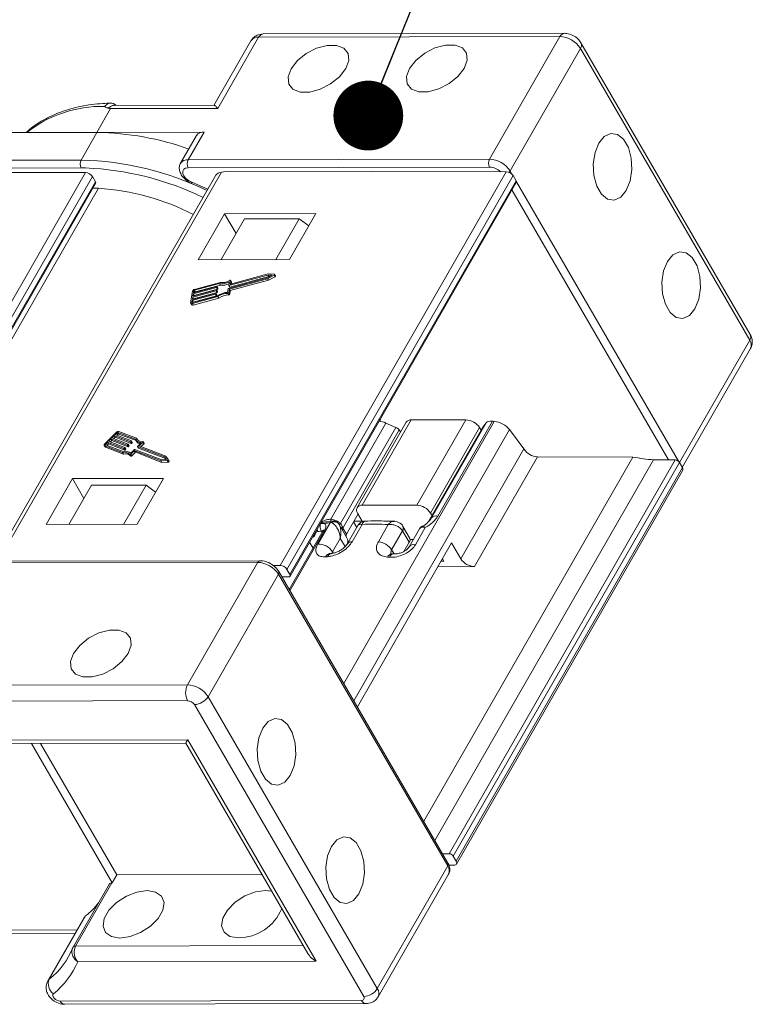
# Model space of a CAD drawing. Header units: millimetres. Extents: x 2623 to 3546, y -313 to 339.
# Tile 49 of 49: x 3406 to 3459, y 147 to 218. Entities that reach past the tile are written whole.
import ezdxf

# ---------------------------------------------------------------- set-up
doc = ezdxf.new("R2010")
doc.units = ezdxf.units.MM
doc.styles.get("Standard").update_dxf_attribs({"font": '仿宋_GB2312.ttf', "width": 0.8})
doc.dimstyles.new('ISO-25.1', dxfattribs={"dimtxt": 6, "dimasz": 5, "dimexe": 3.5, "dimexo": 0.625, "dimgap": 1.5, "dimtad": 1, "dimtoh": 1, "dimdsep": 46, "dimtxsty": 'Standard', "dimcen": 2.5, "dimadec": 0, "dimazin": 0, "dimtfac": 1, "dimtmove": 0, "dimatfit": 3, "dimfxl": 0, "dimarcsym": 0})

msp = doc.modelspace()

# ---------------------------------------------------------------- linework, layer by layer
at = {"color": 7, "linetype": 'Continuous', "lineweight": 15}
for p, q in [((3445.297, 216.69), (3423.709, 216.642)), ((3422.835, 216.157), (3420.173, 211.524)), ((3423.383, 216.407), (3420.455, 211.31)), ((3444.971, 216.455), (3423.383, 216.407)), ((3439.927, 207.676), (3444.971, 216.455)), ((3458.611, 195.104), (3446.481, 216.009)), ((3446.442, 215.609), (3441.399, 206.831)), ((3458.572, 194.704), (3446.442, 215.609)), ((3413.175, 211.528), (3413.029, 211.626)), ((3412.778, 211.292), (3411.802, 209.593)), ((3420.455, 211.31), (3412.778, 211.292)), ((3420.206, 211.543), (3413.045, 211.527)), ((3402.483, 209.573), (3411.802, 209.593)), ((3411.802, 209.593), (3410.663, 207.611)), ((3411.802, 209.593), (3419.479, 209.61)), ((3418.34, 207.628), (3419.479, 209.61)), ((3418.93, 209.361), (3417.791, 207.378)), ((3390.363, 207.566), (3410.663, 207.611)), ((3418.34, 207.628), (3439.927, 207.676)), ((3410.664, 207.045), (3390.364, 207)), ((3394.966, 178.825), (3410.986, 206.709)), ((3410.986, 206.709), (3401.357, 206.742)), ((3420.721, 206.746), (3404.705, 178.867)), ((3410.985, 207.043), (3410.664, 207.045)), ((3439.928, 207.11), (3418.341, 207.062)), ((3421.052, 206.786), (3420.721, 206.746)), ((3421.052, 206.786), (3431.503, 206.809)), ((3424.925, 178.567), (3441.131, 206.775)), ((3441.131, 206.775), (3431.503, 206.809)), ((3441.399, 206.831), (3441.531, 206.602)), ((3411.475, 206.425), (3395.586, 178.768)), ((3395.989, 178.732), (3411.688, 206.058)), ((3420.322, 206.52), (3404.434, 178.867)), ((3411.688, 206.058), (3411.475, 206.425)), ((3418.595, 206.02), (3419.743, 205.513)), ((3441.621, 206.492), (3425.416, 178.287)), ((3425.629, 177.92), (3441.834, 206.125)), ((3425.641, 177.799), (3441.846, 206.005)), ((3441.834, 206.125), (3441.621, 206.492)), ((3441.857, 206.041), (3453.463, 186.038)), ((3396.066, 178.725), (3411.701, 205.938)), ((3411.903, 205.594), (3396.447, 178.69)), ((3452.758, 186.126), (3441.536, 205.466)), ((3420.944, 203.759), (3419.057, 200.474)), ((3420.69, 200.478), (3422.366, 203.395)), ((3427.476, 203.774), (3420.944, 203.759)), ((3421.764, 202.347), (3420.944, 203.759)), ((3426.285, 203.403), (3422.366, 203.395)), ((3424.609, 200.487), (3426.285, 203.403)), ((3425.589, 200.489), (3427.476, 203.774)), ((3426.972, 202.896), (3426.285, 203.403)), ((3419.057, 200.474), (3425.589, 200.489)), ((3421.23, 198.419), (3424.019, 199.172)), ((3424.05, 199.375), (3421.261, 198.622)), ((3421.289, 198.37), (3424.028, 199.109)), ((3424.116, 199.262), (3421.327, 198.509)), ((3421.344, 198.726), (3421.381, 198.972)), ((3421.355, 198.257), (3424.093, 198.996)), ((3424.08, 199.448), (3421.364, 198.715)), ((3421.445, 198.872), (3421.379, 198.985)), ((3421.381, 198.972), (3421.447, 198.859)), ((3424.019, 199.172), (3424.362, 199.362)), ((3424.028, 199.109), (3424.493, 199.367)), ((3424.028, 199.109), (3424.093, 198.996)), ((3424.362, 199.362), (3424.05, 199.375)), ((3424.05, 199.375), (3424.116, 199.262)), ((3424.503, 199.43), (3424.08, 199.448)), ((3424.093, 198.996), (3424.559, 199.254)), ((3424.178, 199.26), (3424.116, 199.262)), ((3424.493, 199.367), (3424.559, 199.254)), ((3424.59, 199.306), (3424.524, 199.419)), ((3418.637, 198.207), (3418.513, 197.393)), ((3420.341, 198.244), (3418.662, 197.791)), ((3418.673, 197.859), (3420.351, 198.312)), ((3420.377, 198.481), (3418.699, 198.028)), ((3418.709, 198.096), (3420.387, 198.549)), ((3418.73, 198.232), (3418.709, 198.096)), ((3418.73, 198.232), (3418.795, 198.12)), ((3420.443, 198.368), (3418.764, 197.915)), ((3420.589, 198.766), (3418.782, 198.278)), ((3418.782, 198.278), (3418.847, 198.165)), ((3420.628, 198.842), (3418.792, 198.346)), ((3420.654, 198.653), (3418.847, 198.165)), ((3420.341, 198.244), (3420.406, 198.131)), ((3420.371, 198.301), (3420.366, 198.267)), ((3420.366, 198.267), (3420.432, 198.154)), ((3420.436, 198.195), (3420.37, 198.308)), ((3420.371, 198.301), (3420.437, 198.188)), ((3420.377, 198.481), (3420.443, 198.368)), ((3420.408, 198.538), (3420.403, 198.505)), ((3420.403, 198.505), (3420.468, 198.392)), ((3420.472, 198.432), (3420.407, 198.545)), ((3420.408, 198.538), (3420.473, 198.425)), ((3420.473, 198.425), (3420.468, 198.392)), ((3420.589, 198.766), (3420.654, 198.653)), ((3421.164, 198.133), (3421.204, 198.396)), ((3421.241, 198.633), (3421.281, 198.895)), ((3421.242, 198.627), (3421.307, 198.514)), ((3421.249, 198.107), (3421.289, 198.37)), ((3421.261, 198.622), (3421.327, 198.509)), ((3421.289, 198.37), (3421.355, 198.257)), ((3421.315, 197.994), (3421.355, 198.257)), ((3421.344, 198.726), (3421.35, 198.715)), ((3421.428, 198.732), (3421.447, 198.859)), ((3418.626, 197.553), (3418.605, 197.418)), ((3420.304, 198.006), (3418.626, 197.553)), ((3418.626, 197.553), (3418.692, 197.44)), ((3418.636, 197.621), (3420.315, 198.074)), ((3418.636, 197.328), (3420.472, 197.824)), ((3418.662, 197.791), (3418.636, 197.621)), ((3418.646, 197.396), (3420.453, 197.884)), ((3418.662, 197.791), (3418.728, 197.678)), ((3418.699, 198.028), (3418.673, 197.859)), ((3420.37, 197.893), (3418.692, 197.44)), ((3418.699, 198.028), (3418.764, 197.915)), ((3418.701, 197.215), (3420.537, 197.711)), ((3418.728, 197.678), (3418.723, 197.645)), ((3420.406, 198.131), (3418.728, 197.678)), ((3418.764, 197.915), (3418.759, 197.882)), ((3420.304, 198.006), (3420.37, 197.893)), ((3420.335, 198.063), (3420.33, 198.03)), ((3420.33, 198.03), (3420.395, 197.917)), ((3420.4, 197.957), (3420.334, 198.07)), ((3420.335, 198.063), (3420.401, 197.95)), ((3420.401, 197.95), (3420.395, 197.917)), ((3420.437, 198.188), (3420.432, 198.154)), ((3420.472, 197.824), (3420.537, 197.711)), ((3421.178, 198.059), (3421.244, 197.946)), ((3421.249, 198.107), (3421.315, 197.994)), ((3418.519, 197.353), (3418.585, 197.24)), ((3418.605, 197.418), (3418.618, 197.396)), ((3418.636, 197.328), (3418.701, 197.215)), ((3418.692, 197.44), (3418.686, 197.407)), ((3453.541, 185.948), (3458.572, 194.704)), ((3453.745, 185.596), (3458.633, 194.104)), ((3432.145, 189.12), (3432.081, 188.89)), ((3432.51, 188.773), (3428.553, 181.886)), ((3429.257, 181.571), (3433.216, 188.462)), ((3429.48, 170.121), (3440.264, 188.892)), ((3433.953, 188.828), (3430.438, 182.711)), ((3434.318, 188.994), (3430.804, 182.878)), ((3433.216, 188.462), (3432.51, 188.773)), ((3438.237, 189.003), (3434.318, 188.994)), ((3434.723, 182.886), (3438.237, 189.003)), ((3439.442, 188.464), (3435.558, 181.704)), ((3439.449, 188.476), (3435.561, 181.708)), ((3439.218, 188.44), (3435.704, 182.323)), ((3435.775, 181.972), (3439.691, 188.789)), ((3440.134, 188.906), (3436.227, 182.106)), ((3439.324, 188.258), (3439.218, 188.44)), ((3439.691, 188.789), (3439.449, 188.476)), ((3413.174, 188.1), (3412.362, 187.284)), ((3412.798, 187.633), (3412.629, 187.463)), ((3413.959, 187.187), (3412.798, 187.633)), ((3412.798, 187.633), (3412.864, 187.52)), ((3413.035, 187.871), (3412.866, 187.701)), ((3412.866, 187.701), (3414.027, 187.255)), ((3413.1, 187.758), (3412.994, 187.652)), ((3414.196, 187.424), (3413.035, 187.871)), ((3413.035, 187.871), (3413.1, 187.758)), ((3414.262, 187.311), (3413.1, 187.758)), ((3413.238, 188.075), (3413.102, 187.939)), ((3413.102, 187.939), (3414.264, 187.492)), ((3413.303, 187.962), (3413.231, 187.89)), ((3413.238, 188.075), (3413.303, 187.962)), ((3414.554, 187.616), (3413.303, 188.097)), ((3413.303, 188.097), (3413.369, 187.984)), ((3414.605, 187.508), (3413.369, 187.984)), ((3414.642, 187.676), (3413.371, 188.165)), ((3414.642, 187.676), (3414.707, 187.563)), ((3433.467, 188.275), (3429.428, 181.245)), ((3430.199, 168.881), (3441.36, 188.306)), ((3433.562, 188.147), (3433.467, 188.275)), ((3442.39, 186.919), (3441.36, 188.306)), ((3412.325, 187.17), (3412.391, 187.057)), ((3412.356, 187.145), (3413.627, 186.656)), ((3412.356, 187.145), (3412.422, 187.032)), ((3412.422, 187.032), (3413.693, 186.543)), ((3412.424, 187.213), (3413.675, 186.732)), ((3412.561, 187.395), (3412.426, 187.259)), ((3412.426, 187.259), (3412.461, 187.199)), ((3412.627, 187.282), (3412.521, 187.176)), ((3413.723, 186.949), (3412.561, 187.395)), ((3412.561, 187.395), (3412.627, 187.282)), ((3413.788, 186.836), (3412.627, 187.282)), ((3412.629, 187.463), (3413.79, 187.017)), ((3412.864, 187.52), (3412.758, 187.414)), ((3414.025, 187.074), (3412.864, 187.52)), ((3413.723, 186.949), (3413.788, 186.836)), ((3413.789, 186.993), (3413.755, 186.959)), ((3413.755, 186.959), (3413.821, 186.846)), ((3413.789, 186.993), (3413.855, 186.88)), ((3413.861, 186.899), (3413.795, 187.012)), ((3413.959, 187.187), (3414.025, 187.074)), ((3414.026, 187.231), (3413.992, 187.197)), ((3413.992, 187.197), (3414.058, 187.084)), ((3414.026, 187.231), (3414.092, 187.118)), ((3414.098, 187.137), (3414.032, 187.25)), ((3414.092, 187.118), (3414.058, 187.084)), ((3414.196, 187.424), (3414.262, 187.311)), ((3414.263, 187.469), (3414.229, 187.435)), ((3414.229, 187.435), (3414.295, 187.322)), ((3414.263, 187.469), (3414.328, 187.356)), ((3414.334, 187.375), (3414.269, 187.488)), ((3414.328, 187.356), (3414.295, 187.322)), ((3414.583, 187.546), (3414.649, 187.433)), ((3414.712, 187.545), (3414.707, 187.563)), ((3414.712, 187.087), (3414.778, 186.974)), ((3416.648, 186.341), (3414.717, 187.083)), ((3414.717, 187.083), (3414.783, 186.97)), ((3414.718, 187.106), (3414.98, 187.369)), ((3416.713, 186.228), (3414.783, 186.97)), ((3414.833, 187.132), (3415.095, 187.395)), ((3416.728, 186.404), (3414.833, 187.132)), ((3414.962, 187.083), (3415.16, 187.282)), ((3415.095, 187.395), (3415.16, 187.282)), ((3415.172, 187.32), (3415.107, 187.433)), ((3413.627, 186.656), (3413.693, 186.543)), ((3413.855, 186.88), (3413.821, 186.846)), ((3414.157, 186.517), (3414.222, 186.404)), ((3414.22, 186.605), (3414.482, 186.868)), ((3414.233, 186.53), (3414.478, 186.776)), ((3414.233, 186.53), (3414.299, 186.417)), ((3414.299, 186.417), (3414.544, 186.663)), ((3414.478, 186.776), (3414.544, 186.663)), ((3414.511, 186.786), (3416.39, 186.064)), ((3414.511, 186.786), (3414.576, 186.673)), ((3414.514, 186.879), (3416.445, 186.137)), ((3414.576, 186.673), (3416.456, 185.951)), ((3416.772, 186.152), (3416.648, 186.341)), ((3416.648, 186.341), (3416.713, 186.228)), ((3416.763, 186.151), (3416.713, 186.228)), ((3416.898, 186.147), (3416.728, 186.404)), ((3435.212, 160.241), (3450.202, 186.332)), ((3437.867, 179.047), (3442.39, 186.919)), ((3443.371, 186.356), (3438.848, 178.483)), ((3450.202, 186.332), (3443.371, 186.356)), ((3416.39, 186.064), (3416.836, 186.084)), ((3416.39, 186.064), (3416.456, 185.951)), ((3416.445, 186.137), (3416.772, 186.152)), ((3416.456, 185.951), (3416.901, 185.971)), ((3416.836, 186.084), (3416.901, 185.971)), ((3416.964, 186.033), (3416.898, 186.146)), ((3436.018, 158.853), (3451.689, 186.129)), ((3437.039, 157.917), (3453.244, 186.124)), ((3453.538, 185.954), (3437.333, 157.749)), ((3437.547, 157.382), (3453.751, 185.587)), ((3453.244, 186.124), (3451.689, 186.129)), ((3453.538, 185.954), (3453.751, 185.587)), ((3437.566, 157.181), (3453.771, 185.387)), ((3410.044, 184.786), (3408.156, 181.501)), ((3411.4, 184.308), (3409.789, 181.505)), ((3416.575, 184.801), (3410.044, 184.786)), ((3410.863, 183.374), (3410.044, 184.786)), ((3411.4, 184.308), (3415.319, 184.317)), ((3415.319, 184.317), (3413.708, 181.513)), ((3414.688, 181.516), (3416.575, 184.801)), ((3415.319, 184.317), (3416.006, 183.809)), ((3434.723, 182.886), (3430.804, 182.878)), ((3429.681, 180.808), (3430.512, 182.255)), ((3430.479, 182.311), (3430.807, 181.746)), ((3435.809, 182.142), (3435.704, 182.323)), ((3408.156, 181.501), (3414.688, 181.516)), ((3427.628, 180.102), (3428.506, 181.631)), ((3428.663, 181.748), (3428.316, 181.703)), ((3428.553, 181.886), (3428.854, 181.805)), ((3428.791, 181.751), (3428.663, 181.748)), ((3428.854, 181.805), (3428.976, 181.754)), ((3428.953, 181.707), (3428.976, 181.754)), ((3429.083, 181.599), (3429.103, 181.569)), ((3429.103, 181.569), (3429.145, 181.495)), ((3429.705, 180.543), (3429.151, 181.498)), ((3429.392, 181.315), (3429.428, 181.245)), ((3430.49, 181.424), (3429.729, 180.101)), ((3430.795, 181.513), (3430.079, 180.267)), ((3430.186, 181.688), (3430.415, 181.294)), ((3430.807, 181.746), (3430.219, 181.745)), ((3431.963, 180.255), (3432.679, 181.501)), ((3433.741, 181.346), (3433.712, 181.394)), ((3434.205, 180.547), (3433.729, 181.366)), ((3435.328, 181.281), (3434.625, 180.057)), ((3435.674, 181.837), (3435.775, 181.972)), ((3427.982, 181.03), (3425.578, 176.845)), ((3428.126, 181.111), (3425.627, 176.761)), ((3427.385, 180.834), (3427.425, 180.815)), ((3427.884, 181.036), (3427.935, 180.947)), ((3429.428, 181.245), (3429.681, 180.808)), ((3433.695, 181.051), (3432.914, 179.692)), ((3433.698, 181.046), (3433.695, 181.051)), ((3434.174, 180.227), (3433.698, 181.046)), ((3434.915, 181.201), (3434.165, 179.896)), ((3434.921, 181.196), (3434.903, 181.177)), ((3427.04, 180.234), (3427.284, 179.815)), ((3429.238, 180.505), (3428.684, 179.542)), ((3429.238, 180.505), (3429.58, 179.915)), ((3437.211, 180.177), (3430.462, 168.429)), ((3433.8, 179.576), (3434.174, 180.227)), ((3434.235, 180.424), (3434.469, 180.425)), ((3437.211, 180.177), (3437.867, 179.047)), ((3428.638, 179.43), (3428.508, 179.422)), ((3428.684, 179.542), (3428.74, 179.447)), ((3432.914, 179.692), (3433.088, 179.393)), ((3433.089, 179.393), (3432.949, 179.403)), ((3423.332, 178.792), (3401.745, 178.744)), ((3423.495, 178.909), (3401.908, 178.861)), ((3418.289, 170.013), (3423.332, 178.792)), ((3424.424, 178.563), (3424.925, 178.567)), ((3436.235, 178.477), (3438.848, 178.483)), ((3436.463, 178.874), (3436.659, 178.874)), ((3436.659, 178.874), (3436.56, 179.044)), ((3424.804, 177.946), (3419.76, 169.168)), ((3436.934, 157.041), (3424.804, 177.946)), ((3436.953, 157.241), (3424.823, 178.146)), ((3425.629, 177.92), (3425.416, 178.287)), ((3425.531, 177.749), (3425.056, 177.745)), ((3425.073, 177.715), (3425.091, 177.745)), ((3396.701, 169.965), (3418.289, 170.013)), ((3418.291, 168.882), (3396.704, 168.834)), ((3430.912, 147.695), (3418.782, 168.6)), ((3419.76, 169.168), (3431.89, 148.262)), ((3401.216, 166.039), (3418.303, 166.077)), ((3401.438, 165.805), (3418.168, 165.842)), ((3407.108, 165.817), (3412.901, 155.833)), ((3407.761, 165.819), (3413.226, 156.4)), ((3418.168, 165.842), (3426.912, 150.774)), ((3418.303, 166.077), (3427.51, 150.209)), ((3436.563, 157.913), (3437.039, 157.917)), ((3437.333, 157.749), (3437.547, 157.382)), ((3431.89, 148.262), (3436.934, 157.041)), ((3437.383, 157.097), (3437.019, 157.094)), ((3413.226, 156.4), (3412.901, 155.833)), ((3413.226, 156.4), (3423.634, 156.423)), ((3431.951, 147.662), (3436.995, 156.441)), ((3412.691, 155.75), (3410.088, 151.219)), ((3412.874, 155.833), (3410.271, 151.302)), ((3412.901, 155.833), (3412.874, 155.833)), ((3410.886, 153.341), (3408.283, 148.81)), ((3410.986, 153.457), (3408.383, 148.927)), ((3404.414, 152.444), (3410.378, 152.457)), ((3404.681, 152.21), (3410.243, 152.222)), ((3410.088, 151.219), (3410.079, 151.202)), ((3410.271, 151.302), (3426.584, 151.339)), ((3427.51, 150.209), (3410.423, 150.171)), ((3408.383, 148.927), (3408.284, 148.813)), ((3409.162, 147.363), (3430.749, 147.411)), ((3409.489, 147.13), (3431.076, 147.178))]:
    msp.add_line(p, q, dxfattribs=at)
at = {"color": 7, "linetype": 'Continuous', "lineweight": 15, "flags": 128}
for points in [[(3434.198, 214.168), (3434.65, 214.75), (3435.284, 215.261), (3436.023, 215.642), (3436.778, 215.845), (3437.459, 215.847), (3437.983, 215.646), (3438.286, 215.268), (3438.333, 214.758), (3438.117, 214.177), (3437.665, 213.595), (3437.031, 213.084), (3436.292, 212.703), (3435.536, 212.5), (3434.856, 212.498), (3434.332, 212.699), (3434.029, 213.077), (3433.982, 213.587), (3434.198, 214.168)], [(3425.707, 214.149), (3426.159, 214.731), (3426.792, 215.243), (3427.532, 215.623), (3428.287, 215.826), (3428.968, 215.828), (3429.491, 215.627), (3429.795, 215.249), (3429.841, 214.739), (3429.626, 214.158), (3429.174, 213.577), (3428.54, 213.065), (3427.8, 212.684), (3427.045, 212.481), (3426.364, 212.48), (3425.841, 212.68), (3425.538, 213.058), (3425.491, 213.568), (3425.707, 214.149)], [(3449.73, 205.434), (3450.005, 206.117), (3450.128, 206.922), (3450.084, 207.753), (3449.879, 208.508), (3449.537, 209.096), (3449.1, 209.448), (3448.621, 209.519), (3448.156, 209.303), (3447.763, 208.824), (3447.489, 208.14), (3447.366, 207.335), (3447.41, 206.505), (3447.615, 205.75), (3447.956, 205.161), (3448.393, 204.81), (3448.873, 204.738), (3449.337, 204.955), (3449.73, 205.434)], [(3418.341, 207.062), (3418.151, 207.033), (3418.015, 206.948), (3417.945, 206.818), (3417.95, 206.654), (3418.029, 206.474), (3418.174, 206.297), (3418.369, 206.14), (3418.595, 206.02)], [(3441.323, 206.734), (3441.361, 206.775), (3441.399, 206.831)], [(3418.605, 205.934), (3418.602, 205.935), (3418.594, 205.95), (3418.591, 205.979), (3418.595, 206.02)], [(3454.648, 196.959), (3454.922, 197.642), (3455.045, 198.447), (3455.002, 199.278), (3454.797, 200.033), (3454.455, 200.621), (3454.018, 200.973), (3453.538, 201.044), (3453.074, 200.828), (3452.681, 200.349), (3452.406, 199.665), (3452.284, 198.86), (3452.327, 198.03), (3452.532, 197.275), (3452.874, 196.686), (3453.311, 196.335), (3453.79, 196.263), (3454.255, 196.48), (3454.648, 196.959)], [(3421.381, 198.972), (3421.381, 198.98), (3421.378, 198.986), (3421.372, 198.991), (3421.364, 198.994), (3421.354, 198.995), (3421.343, 198.994), (3421.331, 198.99), (3421.32, 198.984)], [(3424.493, 199.367), (3424.506, 199.376), (3424.516, 199.385), (3424.523, 199.396), (3424.526, 199.406), (3424.526, 199.415), (3424.522, 199.423), (3424.514, 199.428), (3424.503, 199.43)], [(3424.559, 199.254), (3424.571, 199.262), (3424.581, 199.272), (3424.588, 199.283), (3424.592, 199.293), (3424.591, 199.302), (3424.59, 199.306)], [(3420.351, 198.312), (3420.355, 198.313), (3420.36, 198.313), (3420.363, 198.312), (3420.367, 198.311), (3420.369, 198.309), (3420.371, 198.307), (3420.372, 198.304), (3420.371, 198.301)], [(3420.387, 198.549), (3420.392, 198.55), (3420.396, 198.55), (3420.4, 198.55), (3420.403, 198.549), (3420.405, 198.547), (3420.407, 198.544), (3420.408, 198.542), (3420.408, 198.538)], [(3421.261, 198.622), (3421.257, 198.622), (3421.253, 198.621), (3421.249, 198.622), (3421.246, 198.623), (3421.243, 198.625), (3421.242, 198.627), (3421.241, 198.63), (3421.241, 198.633)], [(3421.364, 198.715), (3421.36, 198.714), (3421.356, 198.714), (3421.352, 198.715), (3421.349, 198.716), (3421.346, 198.718), (3421.345, 198.72), (3421.344, 198.723), (3421.344, 198.726)], [(3421.447, 198.859), (3421.447, 198.867), (3421.445, 198.872)], [(3420.315, 198.074), (3420.319, 198.075), (3420.323, 198.075), (3420.327, 198.075), (3420.33, 198.074), (3420.333, 198.072), (3420.334, 198.069), (3420.335, 198.067), (3420.335, 198.063)], [(3418.513, 197.393), (3418.512, 197.374), (3418.517, 197.357), (3418.527, 197.342), (3418.542, 197.332), (3418.561, 197.325), (3418.584, 197.322), (3418.609, 197.323), (3418.636, 197.328)], [(3418.605, 197.418), (3418.605, 197.411), (3418.607, 197.406), (3418.61, 197.401), (3418.615, 197.397), (3418.621, 197.395), (3418.629, 197.394), (3418.637, 197.394), (3418.646, 197.396)], [(3412.362, 187.284), (3412.344, 187.263), (3412.33, 187.242), (3412.322, 187.221), (3412.318, 187.201), (3412.32, 187.183), (3412.327, 187.167), (3412.34, 187.154), (3412.356, 187.145)], [(3412.426, 187.259), (3412.42, 187.252), (3412.415, 187.245), (3412.413, 187.238), (3412.411, 187.232), (3412.412, 187.225), (3412.414, 187.22), (3412.419, 187.216), (3412.424, 187.213)], [(3413.79, 187.017), (3413.793, 187.015), (3413.795, 187.013), (3413.796, 187.01), (3413.797, 187.007), (3413.796, 187.004), (3413.795, 187), (3413.792, 186.997), (3413.789, 186.993)], [(3414.027, 187.255), (3414.03, 187.253), (3414.032, 187.251), (3414.033, 187.248), (3414.033, 187.245), (3414.033, 187.242), (3414.031, 187.238), (3414.029, 187.235), (3414.026, 187.231)], [(3414.264, 187.492), (3414.266, 187.491), (3414.268, 187.489), (3414.27, 187.486), (3414.27, 187.483), (3414.269, 187.48), (3414.268, 187.476), (3414.266, 187.473), (3414.263, 187.469)], [(3414.717, 187.083), (3414.715, 187.084), (3414.713, 187.087), (3414.711, 187.089), (3414.711, 187.092), (3414.712, 187.096), (3414.713, 187.099), (3414.715, 187.103), (3414.718, 187.106)], [(3415.095, 187.395), (3415.102, 187.404), (3415.107, 187.413), (3415.109, 187.422), (3415.108, 187.43), (3415.105, 187.436), (3415.098, 187.441), (3415.09, 187.443), (3415.079, 187.444)], [(3415.16, 187.282), (3415.168, 187.291), (3415.173, 187.3), (3415.175, 187.309), (3415.174, 187.317), (3415.172, 187.32)], [(3414.157, 186.517), (3414.162, 186.511), (3414.169, 186.507), (3414.179, 186.506), (3414.19, 186.507), (3414.201, 186.51), (3414.213, 186.515), (3414.224, 186.521), (3414.233, 186.53)], [(3414.222, 186.404), (3414.227, 186.398), (3414.235, 186.394), (3414.244, 186.393), (3414.255, 186.394), (3414.267, 186.397), (3414.278, 186.402), (3414.289, 186.408), (3414.299, 186.417)], [(3416.836, 186.084), (3416.849, 186.086), (3416.862, 186.091), (3416.875, 186.099), (3416.886, 186.108), (3416.895, 186.118), (3416.9, 186.129), (3416.901, 186.138), (3416.898, 186.147)], [(3416.901, 185.971), (3416.914, 185.973), (3416.928, 185.978), (3416.941, 185.986), (3416.952, 185.995), (3416.96, 186.005), (3416.965, 186.016), (3416.966, 186.025), (3416.964, 186.033)], [(3428.834, 181.747), (3428.837, 181.754), (3428.854, 181.805)], [(3429.035, 181.65), (3429.039, 181.656), (3429.074, 181.701)], [(3410.119, 172.257), (3409.903, 171.677), (3409.95, 171.166), (3410.253, 170.788), (3410.777, 170.588), (3411.458, 170.589), (3412.213, 170.792), (3412.952, 171.173), (3413.586, 171.685), (3414.038, 172.266), (3414.254, 172.847), (3414.207, 173.357), (3413.904, 173.735), (3413.38, 173.936), (3412.7, 173.934), (3411.944, 173.731), (3411.205, 173.351), (3410.571, 172.839), (3410.119, 172.257)], [(3423.684, 166.913), (3423.41, 166.23), (3423.287, 165.424), (3423.331, 164.594), (3423.536, 163.839), (3423.877, 163.25), (3424.314, 162.899), (3424.794, 162.827), (3425.258, 163.044), (3425.652, 163.523), (3425.926, 164.206), (3426.049, 165.012), (3426.005, 165.842), (3425.8, 166.597), (3425.459, 167.186), (3425.022, 167.537), (3424.542, 167.609), (3424.078, 167.392), (3423.684, 166.913)], [(3428.602, 158.438), (3428.328, 157.755), (3428.205, 156.949), (3428.248, 156.119), (3428.454, 155.364), (3428.795, 154.775), (3429.232, 154.424), (3429.712, 154.352), (3430.176, 154.569), (3430.569, 155.048), (3430.844, 155.731), (3430.967, 156.537), (3430.923, 157.367), (3430.718, 158.122), (3430.376, 158.71), (3429.939, 159.062), (3429.46, 159.133), (3428.995, 158.917), (3428.602, 158.438)], [(3413.444, 151.875), (3412.832, 151.976), (3412.412, 152.27), (3412.235, 152.721), (3412.321, 153.275), (3412.66, 153.865), (3413.211, 154.42), (3413.908, 154.873), (3414.667, 155.169), (3415.396, 155.273), (3416.007, 155.172), (3416.427, 154.878), (3416.605, 154.427), (3416.519, 153.873), (3416.18, 153.283), (3415.629, 152.728), (3414.932, 152.275), (3414.173, 151.979), (3413.444, 151.875)], [(3421.935, 151.894), (3421.324, 151.995), (3420.904, 152.289), (3420.726, 152.74), (3420.812, 153.294), (3421.151, 153.884), (3421.702, 154.439), (3422.399, 154.892), (3423.158, 155.188), (3423.887, 155.292), (3424.316, 155.246)], [(3410.886, 153.341), (3410.905, 153.371), (3410.986, 153.457)], [(3409.162, 147.363), (3409.05, 147.378), (3408.933, 147.42), (3408.823, 147.485), (3408.73, 147.566), (3408.665, 147.656), (3408.635, 147.745), (3408.641, 147.824), (3408.685, 147.884)]]:
    msp.add_lwpolyline(points, dxfattribs=at)
at = {"color": 7, "linetype": 'Continuous', "lineweight": 15}
for centre, radius, start, end in [((3423.75, 216.241), 0.402, 95.81715, 155.74185), ((3445.34, 216.287), 0.405, 97.14603, 155.62509), ((3423.314, 215.831), 0.58, 83.16144, 145.77664), ((3444.891, 214.612), 1.844, 32.72975, 87.51879), ((3446.136, 215.841), 0.383, 322.85957, 26.10513), ((3412.15, 202.784), 8.67, 88.74382, 128.35781), ((3411.469, 189.058), 20.538, 70.34279, 89.07012), ((3419.41, 209.034), 0.58, 83.16144, 145.77664), ((3411.21, 207.329), 0.615, 152.72975, 207.51879), ((3410.082, 185.474), 22.145, 64.27964, 88.49558), ((3418.271, 207.05), 0.582, 83.24125, 144.9923), ((3418.886, 207.346), 0.615, 152.72975, 207.51879), ((3440.473, 207.394), 0.615, 152.72975, 207.51879), ((3439.847, 205.834), 1.844, 32.72975, 87.51879), ((3410.108, 185.595), 21.465, 64.31066, 87.65994), ((3439.873, 205.874), 1.237, 46.84033, 87.42754), ((3411.329, 191.487), 14.119, 87.66675, 89.26896), ((3410.764, 188.209), 17.421, 62.86598, 86.24879), ((3420.796, 199.777), 0.95, 259.81332, 303.45695), ((3418.836, 198.142), 0.209, 102.25287, 161.81616), ((3418.796, 198.21), 0.0698, 102.25287, 161.81616), ((3420.333, 198.278), 0.0349, 282.25287, 341.81616), ((3420.37, 198.515), 0.0349, 282.25287, 341.81616), ((3420.435, 198.402), 0.0349, 282.25287, 341.81616), ((3420.464, 198.427), 0.00967, 349.05629, 29.28749), ((3420.751, 199.815), 1.061, 261.19133, 299.96516), ((3420.817, 199.664), 1.024, 260.88271, 295.48042), ((3421.238, 198.385), 0.0349, 102.25287, 161.81616), ((3421.32, 198.525), 0.0168, 221.67545, 294.28719), ((3418.862, 198.097), 0.0698, 102.25287, 161.81616), ((3420.297, 198.04), 0.0349, 282.25287, 341.81616), ((3420.362, 197.927), 0.0349, 282.25287, 341.81616), ((3420.391, 197.952), 0.00967, 349.05629, 29.28749), ((3420.399, 198.165), 0.0349, 282.25287, 341.81616), ((3420.428, 198.19), 0.00967, 349.05629, 29.28749), ((3421.218, 196.842), 1.293, 92.39546, 126.27472), ((3421.154, 196.953), 1.106, 88.74095, 128.05283), ((3421.219, 196.84), 1.106, 88.74095, 128.05283), ((3421.181, 198.13), 0.0716, 267.51037, 341.2122), ((3421.247, 198.017), 0.0716, 267.51037, 341.2122), ((3418.66, 197.307), 0.101, 221.67545, 294.28719), ((3458.245, 194.938), 0.402, 324.49893, 24.42947), ((3458.115, 194.355), 0.575, 334.18062, 37.3801), ((3434.28, 188.594), 0.402, 84.50669, 144.43139), ((3438.184, 187.775), 1.229, 32.72975, 87.51879), ((3413.329, 187.96), 0.209, 78.43238, 137.99567), ((3413.289, 188.028), 0.0698, 78.43238, 137.99567), ((3413.355, 187.915), 0.0698, 78.43238, 137.99567), ((3414.988, 187.8), 0.367, 199.64525, 284.44088), ((3412.441, 187.087), 0.058, 210.96105, 251.19225), ((3413.73, 186.983), 0.0349, 258.43238, 317.99567), ((3413.966, 187.221), 0.0349, 258.43238, 317.99567), ((3414.032, 187.108), 0.0349, 258.43238, 317.99567), ((3414.082, 187.132), 0.0168, 305.96135, 18.57309), ((3414.203, 187.459), 0.0349, 258.43238, 317.99567), ((3414.269, 187.346), 0.0349, 258.43238, 317.99567), ((3414.318, 187.37), 0.0168, 305.96135, 18.57309), ((3414.924, 187.762), 0.398, 201.65808, 278.11381), ((3414.95, 187.624), 0.356, 212.28668, 259.44134), ((3414.786, 186.979), 0.00967, 210.96105, 251.19225), ((3413.794, 186.216), 0.471, 39.63409, 110.80727), ((3413.839, 186.202), 0.555, 46.6309, 107.23953), ((3413.86, 186.103), 0.471, 39.63409, 110.80727), ((3413.795, 186.87), 0.0349, 258.43238, 317.99567), ((3413.845, 186.894), 0.0168, 305.96135, 18.57309), ((3414.504, 186.752), 0.0349, 78.43238, 137.99567), ((3414.507, 186.845), 0.0349, 78.43238, 137.99567), ((3414.569, 186.639), 0.0349, 78.43238, 137.99567), ((3443.424, 187.584), 1.229, 212.72975, 267.51879), ((3430.749, 182.533), 0.349, 80.92099, 219.33831), ((3434.67, 181.658), 1.229, 32.72975, 87.51879), ((3436.119, 181.64), 0.479, 76.90322, 135.91215), ((3428.337, 181.359), 0.557, 157.95881, 215.50001), ((3431.352, 156.493), 25.299, 96.45877, 97.45236), ((3428.696, 181.541), 0.21, 98.84547, 154.56414), ((3428.585, 180.911), 0.724, 86.62385, 96.21897), ((3429.056, 181.836), 0.505, 174.32877, 192.36849), ((3428.801, 181.565), 0.187, 93.12078, 158.37152), ((3428.836, 181.359), 0.345, 44.06908, 127.11112), ((3428.769, 181.352), 0.4, 38.08288, 86.84474), ((3428.565, 180.872), 0.973, 58.51142, 65.00708), ((3428.809, 182.033), 0.643, 302.56425, 314.12221), ((3429.533, 181.165), 0.207, 133.22034, 172.41666), ((3431.536, 150.036), 31.486, 87.92024, 91.34892), ((3433.423, 181.236), 0.329, 325.72057, 28.77163), ((3433.434, 181.234), 0.324, 324.62003, 23.05227), ((3427.133, 180.861), 0.296, 291.68165, 351.19142), ((3427.646, 180.775), 0.225, 92.59091, 169.51833), ((3428.043, 181.302), 0.507, 198.3796, 216.65599), ((3431.254, 157.294), 23.98, 98.0798, 98.67702), ((3428.133, 180.931), 0.18, 92.11258, 146.61278), ((3429.616, 181.121), 0.225, 146.58276, 190.70677), ((3429.869, 180.684), 0.225, 146.58276, 190.70677), ((3427.668, 178.9), 1.202, 32.29337, 91.92378), ((3429.216, 180.273), 0.558, 348.27914, 28.93801), ((3430.051, 179.876), 0.392, 85.91712, 145.41268), ((3431.875, 179.021), 1.237, 32.8422, 85.92221), ((3434.513, 179.641), 0.431, 74.87653, 143.91259), ((3433.912, 180.413), 0.322, 324.49893, 24.42947), ((3428.564, 179.009), 0.416, 97.3071, 154.71308), ((3430.115, 151.521), 27.733, 93.71788, 93.98504), ((3428.692, 179.019), 0.414, 96.81472, 154.80523), ((3432.963, 179.04), 0.363, 91.94207, 159.37649), ((3430.067, 143.867), 35.394, 85.63116, 85.8586), ((3433.102, 179.031), 0.361, 91.6637, 159.51852), ((3423.516, 178.709), 0.201, 95.82537, 155.74113), ((3423.252, 176.949), 1.844, 32.72975, 87.51879), ((3438.901, 179.711), 1.229, 212.72975, 267.51879), ((3424.64, 178.063), 0.201, 324.49996, 24.4177), ((3419.381, 169.45), 1.229, 152.72975, 207.51879), ((3418.209, 168.17), 1.844, 32.72975, 87.51879), ((3418.264, 168.267), 0.615, 32.72975, 87.51879), ((3418.723, 169.828), 1.23, 272.73394, 327.5146), ((3436.77, 157.158), 0.201, 324.49893, 24.42947), ((3436.458, 156.69), 0.592, 335.1376, 36.42312), ((3412.853, 155.637), 0.198, 83.94252, 144.99556), ((3407.334, 157.99), 5.821, 308.86217, 321.88478), ((3421.928, 155.256), 3.362, 270.11401, 337.92436), ((3404.894, 153.298), 5.593, 308.59477, 337.99422), ((3410.25, 151.106), 0.198, 83.94252, 144.99556), ((3405.019, 152.475), 5.875, 308.60826, 336.9149), ((3409.159, 148.586), 0.847, 156.29828, 235.97127), ((3430.853, 148.923), 1.23, 272.73394, 327.5146), ((3431.399, 147.909), 0.605, 336.10113, 35.72031), ((3430.777, 147.584), 0.175, 260.92099, 39.33831), ((3409.515, 147.513), 0.384, 202.86844, 266.06792), ((3431.103, 147.56), 0.384, 202.86442, 266.10801)]:
    msp.add_arc(centre, radius, start, end, dxfattribs=at)
for centre, major_axis, ratio, start_param, end_param in [((3419.285, 199.905), (-11.149, 12.611), 0.235539, 5.600949, 5.618623), ((3411.15, 206.426), (-0.346, 0.201), 0.573593, 3.9303, 5.501096), ((3421.049, 206.181), (-0.75, 0.294), 0.653837, 5.400501, 6.185818), ((3441.295, 206.493), (-0.346, 0.201), 0.573593, 3.9303, 5.501096), ((3411.493, 206.058), (-0.207, 0.121), 0.573593, 3.14482, 3.9303), ((3441.639, 206.125), (-0.207, 0.121), 0.573593, 3.14482, 3.9303), ((3432.359, 188.398), (-0.731, 0.332), 0.503106, 4.734298, 5.413284), ((3433.14, 188.274), (-0.365, 0.166), 0.503106, 3.879245, 4.734298), ((3440.397, 188.416), (-0.731, 0.332), 0.503106, 5.296137, 6.165785), ((3450.967, 168.754), (-30.063, 13.665), 0.503106, 5.291643, 5.296137), ((3440.576, 188.305), (-0.877, 0.399), 0.503106, 3.879245, 5.291643), ((3447.04, 196.266), (-12.479, 7.263), 0.573593, 2.135731, 2.254187), ((3453.342, 185.954), (-0.207, 0.121), 0.573593, 3.9303, 5.501096), ((3453.425, 185.588), (-0.346, 0.201), 0.573593, 3.14482, 3.9303), ((3428.647, 181.193), (-0.951, 0.467), 0.616, 4.344451, 4.561682), ((3425.089, 178.284), (-0.348, 0.197), 0.581145, 3.923759, 5.494555), ((3425.433, 177.918), (-0.209, 0.118), 0.581145, 2.352962, 3.923759), ((3418.629, 166.643), (0.46, 0.801), 0.00007, 2.356154, 3.141633), ((3437.137, 157.747), (-0.209, 0.118), 0.581145, 3.923759, 5.494555), ((3437.219, 157.379), (-0.348, 0.197), 0.581145, 2.352962, 3.923759), ((3427.836, 150.776), (-0.981, 0.564), 0.577335, 0.785358, 1.570756)]:
    msp.add_ellipse(centre, major_axis=major_axis, ratio=ratio, start_param=start_param, end_param=end_param, dxfattribs=at)
for points, knots in [([(3423.709, 216.642), (3423.564, 216.625), (3423.303, 216.595), (3422.998, 216.399), (3422.891, 216.226), (3422.846, 216.153)], [0, 0, 0, 0, 0.420523, 0.75466, 1, 1, 1, 1]), ([(3446.481, 216.009), (3446.412, 216.107), (3446.262, 216.321), (3445.899, 216.566), (3445.554, 216.68), (3445.346, 216.688), (3445.297, 216.69)], [0, 0, 0, 0, 0.254118, 0.5541916, 0.894353, 1, 1, 1, 1]), ([(3412.788, 211.685), (3412.596, 211.679), (3411.852, 211.656), (3410.632, 211.479), (3409.193, 211.088), (3407.938, 210.49), (3407.12, 209.979), (3406.79, 209.625), (3406.75, 209.582)], [0, 0, 0, 0, 0.077741, 0.301878, 0.526076, 0.74918, 0.969895, 1, 1, 1, 1]), ([(3412.34, 211.451), (3412.341, 211.453), (3412.383, 211.501), (3412.489, 211.599), (3412.672, 211.687), (3412.872, 211.703), (3412.984, 211.644), (3413.038, 211.616)], [0, 0, 0, 0, 0.007413, 0.210063, 0.486529, 0.754647, 1, 1, 1, 1]), ([(3412.504, 211.349), (3412.519, 211.346), (3412.543, 211.342), (3412.577, 211.34), (3412.605, 211.345), (3412.633, 211.356), (3412.691, 211.393), (3412.8, 211.469), (3412.933, 211.531), (3413.022, 211.52), (3413.044, 211.517)], [0, 0, 0, 0, 0.0903855, 0.1445884, 0.180388, 0.2164654, 0.2686324, 0.4757254, 0.8702032, 1, 1, 1, 1]), ([(3412.778, 211.292), (3412.773, 211.294), (3412.681, 211.313), (3412.59, 211.332), (3412.504, 211.349)], [0, 0, 0, 0, 0.05802, 1, 1, 1, 1]), ([(3420.207, 211.529), (3420.225, 211.526), (3420.275, 211.52), (3420.38, 211.398), (3420.454, 211.31), (3420.455, 211.31)], [0, 0, 0, 0, 0.373901, 0.993416, 1, 1, 1, 1]), ([(3417.803, 207.383), (3417.793, 207.371), (3417.72, 207.285), (3417.688, 207.065), (3417.725, 206.772), (3417.883, 206.467), (3418.161, 206.176), (3418.433, 206.007), (3418.585, 205.942), (3418.605, 205.934)], [0, 0, 0, 0, 0.027499, 0.192866, 0.352339, 0.535356, 0.752613, 0.967497, 1, 1, 1, 1]), ([(3458.625, 194.113), (3458.641, 194.135), (3458.728, 194.249), (3458.769, 194.507), (3458.745, 194.829), (3458.655, 195.014), (3458.611, 195.104)], [0, 0, 0, 0, 0.078458, 0.410781, 0.712157, 1, 1, 1, 1]), ([(3436.227, 182.106), (3436.177, 182.029), (3436.076, 181.872), (3435.793, 181.578), (3435.513, 181.399), (3435.328, 181.281)], [0, 0, 0, 0, 0.2457931, 0.5000608, 1, 1, 1, 1]), ([(3428.316, 181.705), (3428.309, 181.704), (3428.152, 181.698), (3427.984, 181.644), (3427.832, 181.587), (3427.814, 181.581)], [0, 0, 0, 0, 0.0383614, 0.8866595, 1, 1, 1, 1]), ([(3428.071, 181.578), (3428.07, 181.578), (3427.992, 181.585), (3427.906, 181.577), (3427.821, 181.568)], [0, 0, 0, 0, 0.015262, 1, 1, 1, 1]), ([(3427.857, 181.655), (3427.988, 181.729), (3428.209, 181.854), (3428.454, 181.877), (3428.553, 181.886)], [0, 0, 0, 0, 0.593766, 1, 1, 1, 1]), ([(3428.071, 181.578), (3428.099, 181.562), (3428.17, 181.522), (3428.217, 181.404), (3428.199, 181.254), (3428.147, 181.151), (3428.126, 181.111)], [0, 0, 0, 0, 0.206907, 0.510715, 0.81071, 1, 1, 1, 1]), ([(3429.238, 180.505), (3429.238, 180.507), (3429.237, 180.51), (3429.237, 180.514), (3429.237, 180.52), (3429.236, 180.53), (3429.234, 180.548), (3429.231, 180.579), (3429.225, 180.632), (3429.21, 180.726), (3429.168, 180.904), (3429.106, 181.067), (3428.992, 181.286), (3428.847, 181.491), (3428.695, 181.59), (3428.627, 181.634)], [0, 0, 0, 0, 0.004064, 0.005418, 0.009141, 0.015712, 0.027013, 0.046467, 0.080063, 0.138641, 0.244009, 0.459115, 0.500948, 0.777433, 1, 1, 1, 1]), ([(3429.145, 181.495), (3429.163, 181.466), (3429.229, 181.358), (3429.289, 181.064), (3429.283, 180.76), (3429.251, 180.569), (3429.242, 180.526), (3429.239, 180.512), (3429.238, 180.507), (3429.238, 180.505)], [0, 0, 0, 0, 0.126778, 0.477673, 0.878501, 0.961798, 0.987851, 0.99432, 1, 1, 1, 1]), ([(3429.257, 181.571), (3429.28, 181.538), (3429.326, 181.469), (3429.364, 181.376), (3429.387, 181.326), (3429.392, 181.315)], [0, 0, 0, 0, 0.429609, 0.875598, 1, 1, 1, 1]), ([(3431.03, 181.744), (3431.027, 181.745), (3430.95, 181.757), (3430.794, 181.702), (3430.605, 181.593), (3430.527, 181.476), (3430.493, 181.423)], [0, 0, 0, 0, 0.012342, 0.360161, 0.714177, 1, 1, 1, 1]), ([(3430.795, 181.513), (3430.794, 181.513), (3430.737, 181.523), (3430.67, 181.524), (3430.571, 181.502), (3430.51, 181.477), (3430.497, 181.429), (3430.495, 181.421)], [0, 0, 0, 0, 0.008431, 0.389576, 0.493779, 0.923055, 1, 1, 1, 1]), ([(3430.795, 181.513), (3430.795, 181.514), (3430.814, 181.569), (3430.845, 181.629), (3430.913, 181.708), (3430.967, 181.752), (3431.019, 181.74), (3431.029, 181.738)], [0, 0, 0, 0, 0.008305, 0.383061, 0.485432, 0.907628, 1, 1, 1, 1]), ([(3433.156, 181.73), (3432.73, 181.743), (3431.993, 181.766), (3431.277, 181.751), (3430.975, 181.744)], [0, 0, 0, 0, 0.577802, 1, 1, 1, 1]), ([(3432.679, 181.501), (3432.68, 181.502), (3432.719, 181.55), (3432.779, 181.608), (3432.896, 181.688), (3432.998, 181.737), (3433.077, 181.725), (3433.1, 181.722)], [0, 0, 0, 0, 0.007967, 0.322882, 0.444665, 0.834946, 1, 1, 1, 1]), ([(3432.679, 181.501), (3432.68, 181.501), (3432.743, 181.509), (3432.836, 181.51), (3433.01, 181.491), (3433.207, 181.441), (3433.422, 181.332), (3433.593, 181.197), (3433.66, 181.101), (3433.695, 181.051)], [0, 0, 0, 0, 0.004223, 0.171478, 0.236196, 0.443424, 0.660517, 0.824254, 1, 1, 1, 1]), ([(3433.707, 181.393), (3433.704, 181.402), (3433.666, 181.488), (3433.527, 181.602), (3433.325, 181.701), (3433.176, 181.738), (3433.103, 181.731), (3433.099, 181.731)], [0, 0, 0, 0, 0.040546, 0.388875, 0.695062, 0.984917, 1, 1, 1, 1]), ([(3435.096, 181.374), (3435.049, 181.345), (3434.964, 181.292), (3434.922, 181.202), (3434.902, 181.162)], [0, 0, 0, 0, 0.546004, 1, 1, 1, 1]), ([(3435.328, 181.281), (3435.327, 181.281), (3435.26, 181.299), (3435.132, 181.317), (3434.986, 181.291), (3434.941, 181.226), (3434.921, 181.196)], [0, 0, 0, 0, 0.007752, 0.342054, 0.705151, 1, 1, 1, 1]), ([(3435.066, 181.326), (3435.094, 181.343), (3435.255, 181.441), (3435.504, 181.628), (3435.696, 181.843), (3435.761, 181.949), (3435.775, 181.972)], [0, 0, 0, 0, 0.095892, 0.558183, 0.904061, 1, 1, 1, 1]), ([(3435.098, 181.37), (3435.101, 181.374), (3435.114, 181.397), (3435.192, 181.369), (3435.279, 181.317), (3435.327, 181.281), (3435.328, 181.281)], [0, 0, 0, 0, 0.08945, 0.558024, 0.989984, 1, 1, 1, 1]), ([(3427.984, 181.04), (3427.978, 181.043), (3427.955, 181.055), (3427.915, 181.044), (3427.884, 181.036)], [0, 0, 0, 0, 0.224012, 1, 1, 1, 1]), ([(3428.01, 181.09), (3428.01, 181.091), (3428.01, 181.097), (3428.006, 181.071), (3427.986, 181.039), (3427.98, 181.028)], [0, 0, 0, 0, 0.20861, 0.746187, 1, 1, 1, 1]), ([(3428.188, 179.187), (3428.064, 179.188), (3427.817, 179.192), (3427.575, 179.336), (3427.466, 179.569), (3427.496, 179.841), (3427.591, 180.029), (3427.628, 180.102)], [0, 0, 0, 0, 0.2180877, 0.4350807, 0.650484, 0.8635302, 1, 1, 1, 1]), ([(3430.079, 180.267), (3430, 180.152), (3429.841, 179.921), (3429.46, 179.61), (3429.029, 179.369), (3428.629, 179.232), (3428.406, 179.206), (3428.317, 179.195)], [0, 0, 0, 0, 0.211974, 0.42505, 0.639812, 0.856147, 1, 1, 1, 1]), ([(3429.728, 180.099), (3429.726, 180.096), (3429.712, 180.067), (3429.634, 179.961), (3429.483, 179.813), (3429.271, 179.657), (3429.029, 179.531), (3428.817, 179.457), (3428.681, 179.432), (3428.648, 179.432), (3428.642, 179.432)], [0, 0, 0, 0, 0.016836, 0.162688, 0.310854, 0.477613, 0.659422, 0.824601, 0.967369, 1, 1, 1, 1]), ([(3432.623, 179.168), (3432.488, 179.189), (3432.219, 179.231), (3431.947, 179.426), (3431.815, 179.697), (3431.832, 179.99), (3431.926, 180.18), (3431.963, 180.255)], [0, 0, 0, 0, 0.217747, 0.434435, 0.648853, 0.861296, 1, 1, 1, 1]), ([(3434.625, 180.057), (3434.546, 179.944), (3434.386, 179.719), (3433.991, 179.439), (3433.537, 179.241), (3433.107, 179.149), (3432.862, 179.155), (3432.763, 179.157)], [0, 0, 0, 0, 0.210076, 0.421203, 0.635102, 0.852358, 1, 1, 1, 1]), ([(3434.163, 179.894), (3434.162, 179.892), (3434.153, 179.872), (3434.09, 179.787), (3433.957, 179.668), (3433.762, 179.545), (3433.523, 179.446), (3433.295, 179.395), (3433.142, 179.386), (3433.099, 179.393), (3433.092, 179.394)], [0, 0, 0, 0, 0.01494, 0.157214, 0.302283, 0.461362, 0.637417, 0.820089, 0.972922, 1, 1, 1, 1]), ([(3428.51, 179.423), (3428.506, 179.422), (3428.456, 179.415), (3428.427, 179.427), (3428.442, 179.422), (3428.443, 179.421)], [0, 0, 0, 0, 0.083653, 0.913134, 1, 1, 1, 1]), ([(3428.684, 179.542), (3428.665, 179.509), (3428.642, 179.468), (3428.637, 179.436), (3428.636, 179.43)], [0, 0, 0, 0, 0.820324, 1, 1, 1, 1]), ([(3432.951, 179.404), (3432.945, 179.404), (3432.886, 179.404), (3432.834, 179.426), (3432.836, 179.424), (3432.837, 179.423)], [0, 0, 0, 0, 0.058703, 0.635078, 1, 1, 1, 1]), ([(3432.914, 179.692), (3432.898, 179.659), (3432.858, 179.575), (3432.842, 179.476), (3432.869, 179.425), (3432.874, 179.416)], [0, 0, 0, 0, 0.347045, 0.877171, 1, 1, 1, 1]), ([(3424.823, 178.146), (3424.771, 178.224), (3424.64, 178.417), (3424.318, 178.673), (3423.904, 178.871), (3423.628, 178.897), (3423.495, 178.909)], [0, 0, 0, 0, 0.184445, 0.460896, 0.73938, 1, 1, 1, 1]), ([(3436.988, 156.444), (3436.996, 156.454), (3437.067, 156.538), (3437.096, 156.754), (3437.067, 157.016), (3436.988, 157.172), (3436.953, 157.241)], [0, 0, 0, 0, 0.046926, 0.395153, 0.730966, 1, 1, 1, 1]), ([(3410.423, 150.171), (3410.422, 150.172), (3410.339, 150.23), (3410.188, 150.374), (3410.053, 150.612), (3409.998, 150.846), (3410.006, 151.043), (3410.057, 151.154), (3410.079, 151.202)], [0, 0, 0, 0, 0.0043229, 0.2411359, 0.4802145, 0.6507573, 0.8471889, 1, 1, 1, 1]), ([(3410.271, 151.302), (3410.247, 151.253), (3410.193, 151.141), (3410.164, 150.932), (3410.18, 150.678), (3410.26, 150.411), (3410.363, 150.243), (3410.422, 150.173), (3410.423, 150.171)], [0, 0, 0, 0, 0.152774, 0.349189, 0.519752, 0.758876, 0.995678, 1, 1, 1, 1]), ([(3408.289, 148.815), (3408.285, 148.81), (3408.203, 148.714), (3408.154, 148.469), (3408.16, 148.141), (3408.276, 147.83), (3408.492, 147.538), (3408.831, 147.282), (3409.189, 147.146), (3409.417, 147.134), (3409.489, 147.13)], [0, 0, 0, 0, 0.007729, 0.15368, 0.283039, 0.411139, 0.553221, 0.721329, 0.912274, 1, 1, 1, 1]), ([(3431.076, 147.178), (3431.222, 147.194), (3431.483, 147.224), (3431.79, 147.422), (3431.897, 147.596), (3431.943, 147.671)], [0, 0, 0, 0, 0.418129, 0.750364, 1, 1, 1, 1])]:
    msp.add_open_spline(points, degree=3, knots=knots, dxfattribs=at)

# ---------------------------------------------------------------- leaders
at = {"color": 5, "lineweight": 9}
msp.add_leader([(3431.245, 210.797), (3446.978, 249.72), (3454.685, 249.72)], dimstyle='ISO-25.1', override={"dimgap": 1.5, "dimtad": 0, "dimldrblk": 'Dot'}, dxfattribs=at)

doc.saveas('drawing.dxf')
